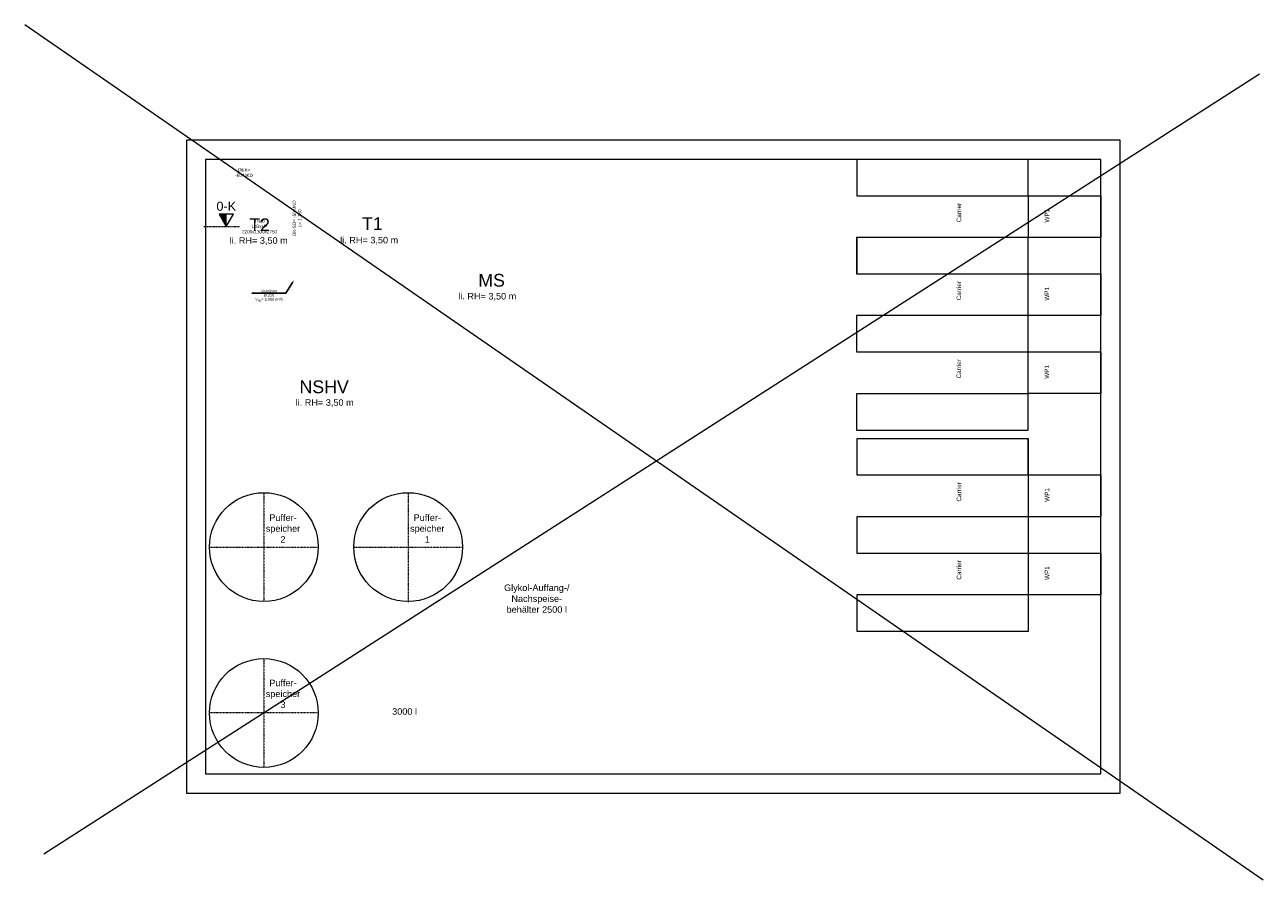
# Model space of a CAD drawing. Header units: millimetres. Extents: x -13200 to 29687, y -53917 to 38791.
# Tile 5 of 5: x -4457 to 29687, y 15212 to 38791. Entities that reach past the tile are written whole.
import ezdxf
from ezdxf import colors
from ezdxf.entities.mleader import LeaderData, LeaderLine
from ezdxf.math import Vec2, Vec3

# ---------------------------------------------------------------- set-up
doc = ezdxf.new("R2010")
doc.units = ezdxf.units.MM
doc.header["$LTSCALE"] = 0.2
doc.linetypes.add('Strichpunkt', pattern=[25.4, 12.7, -6.35, 0, -6.35])
doc.layers.get('0').update_dxf_attribs({"lineweight": 18})
for name, color, linetype, lineweight in [('TGA_A_TXT_Bemassung', 7, 'Continuous', 18), ('TGA_A_TXT_Beschriftung', 7, 'Continuous', 18), ('TGA_H_KOM_Bauteile', 7, 'Continuous', 18), ('TGA_H_TXT_Beschriftung', 7, 'Continuous', 18), ('TGA_H_TXT_Beschriftung_Schnitte', 126, 'Continuous', 18), ('TGA_L_TXT_Beschriftung', 7, 'Continuous', 18)]:
    doc.layers.add(name, color=color, linetype=linetype, lineweight=lineweight)
doc.styles.add('Arial', font='arial.ttf')
doc.styles.add('MEP-Reloaded-M-2.5', font='arial.ttf', dxfattribs={"height": 2.5})

# ---------------------------------------------------------------- blocks, each defined once
blk = doc.blocks.new('01.DIV_Pfeil Schnitt')
at = {"linetype": 'Continuous'}
blk.add_hatch(color=256, dxfattribs=at).paths.add_polyline_path([(0, 0), (0, -6.93), (4, -6.93)])
for p, q in [((0, 0), (-4, -6.93)), ((4, -6.93), (0, 0)), ((0, 0), (0, -6.93)), ((-4, -6.93), (4, -6.93))]:
    blk.add_line(p, q, dxfattribs=at)

msp = doc.modelspace()

# ---------------------------------------------------------------- linework, layer by layer
for points in [[(0, 17609.9), (25740, 17609.9), (25740, 35609.9), (0, 35609.9)], [(530, 18139.9), (25210, 18139.9), (25210, 35079.9), (530, 35079.9)], [(18480, 35079.9), (18480, 34079.9), (23210, 34079.9), (23210, 35079.9)], [(23212, 32929.9), (23212, 34079.9), (25210, 34079.9), (25210, 32929.9)], [(18478, 32927.1), (18478, 31927.1), (23208, 31927.1), (23208, 32927.1)], [(18480, 32927.1), (18480, 31927.1), (23210, 31927.1), (23210, 32927.1)], [(23210, 30777.1), (23210, 31927.1), (25208, 31927.1), (25208, 30777.1)], [(18476, 30774.4), (18476, 29774.4), (23206, 29774.4), (23206, 30774.4)], [(18478, 30774.4), (18478, 29774.4), (23208, 29774.4), (23208, 30774.4)], [(23208, 28624.4), (23208, 29774.4), (25206, 29774.4), (25206, 28624.4)], [(18476, 28621.6), (18476, 27621.6), (23206, 27621.6), (23206, 28621.6)], [(18480, 27381.6), (18480, 26381.6), (23210, 26381.6), (23210, 27381.6)], [(18482, 27381.6), (18482, 26381.6), (23212, 26381.6), (23212, 27381.6)], [(23214, 25231.6), (23214, 26381.6), (25212, 26381.6), (25212, 25231.6)], [(18482, 25228.8), (18482, 24228.8), (23212, 24228.8), (23212, 25228.8)], [(18482, 25228.8), (18482, 24228.8), (23212, 24228.8), (23212, 25228.8)], [(23214, 23078.8), (23214, 24228.8), (25212, 24228.8), (25212, 23078.8)], [(18482, 23076), (18482, 22076), (23212, 22076), (23212, 23076)]]:
    msp.add_lwpolyline(points, close=True)
at = {"layer": 'TGA_H_KOM_Bauteile', "linetype": 'Strichpunkt'}
for p, q in [((2134.5, 25893.8), (2134.5, 22893.8)), ((6112.1, 25878.5), (6112.1, 22878.5)), ((3634.5, 24378.5), (634.5, 24378.5)), ((7612.1, 24378.5), (4612.1, 24378.5)), ((2134.5, 21321.5), (2134.5, 18321.5)), ((3634.5, 19821.5), (634.5, 19821.5))]:
    msp.add_line(p, q, dxfattribs=at)
at = {"layer": 'TGA_H_KOM_Bauteile'}
for centre in [(2134.5, 24393.8), (6112.1, 24393.8), (2134.5, 19821.5)]:
    msp.add_circle(centre, 1500, dxfattribs=at)
at = {"layer": 'TGA_H_TXT_Beschriftung_Schnitte', "linetype": 'Strichpunkt'}
msp.add_line((470, 33226.4), (1474.8, 33226.4), dxfattribs=at)

# ---------------------------------------------------------------- block references
at = {"layer": 'TGA_H_TXT_Beschriftung_Schnitte', "xscale": 50, "yscale": 50, "zscale": 50, "rotation": 180}
msp.add_blockref('01.DIV_Pfeil Schnitt', (1098.8, 33226.4), dxfattribs=at)

# ---------------------------------------------------------------- texts
at = {"layer": 'TGA_A_TXT_Bemassung', "char_height": 180, "attachment_point": 5, "style": 'MEP-Reloaded-M-2.5'}
for insert in [(1993.3, 32828, 800), (5038.3, 32838.4, 800), (8294.1, 31292.3, 800), (3810.8, 28362.6, 800)]:
    msp.add_mtext('li. RH= 3,50 m ', dxfattribs=dict(at, insert=insert))
at = {"layer": 'TGA_A_TXT_Beschriftung', "attachment_point": 5, "style": 'MEP-Reloaded-M-2.5'}
for s, insert, char_height in [('T2', (2016.9, 33278.7, 800), 350), ('T1', (5125.4, 33311.1, 800), 350), ('MS', (8413.7, 31746.5, 800), 350), ('NSHV', (3796.6, 28809.2, 800), 350), ('Puffer-\\Pspeicher\\P2', (2661.9, 24906), 180), ('Puffer-\\Pspeicher\\P1', (6639.6, 24906), 180), ('Glykol-Auffang-/\\PNachspeise-\\Pbehälter 2500 l', (9658.1, 22972.2, -10), 180), ('Puffer-\\Pspeicher\\P3', (2661.9, 20349), 180), ('3000 l', (6013.7, 19862.2, -349), 180)]:
    msp.add_mtext(s, dxfattribs=dict(at, insert=insert, char_height=char_height))
at = {"layer": 'TGA_H_TXT_Beschriftung', "char_height": 125, "attachment_point": 5, "rotation": 90, "style": 'MEP-Reloaded-M-2.5'}
for s, insert in [('Carrier', (21297.7, 33615.1, -2002)), ('WP1', (23724.4, 33528.1, -2002)), ('Carrier', (21295.7, 31462.3, -2002)), ('WP1', (23722.4, 31375.3, -2002)), ('Carrier', (21293.7, 29309.5, -2002)), ('WP1', (23720.4, 29222.6, -2002)), ('Carrier', (21299.6, 25916.7, -2002)), ('WP1', (23726.4, 25829.8, -2002)), ('Carrier', (21299.6, 23764, -2002)), ('WP1', (23726.4, 23677, -2002))]:
    msp.add_mtext(s, dxfattribs=dict(at, insert=insert))
at = {"layer": 'TGA_H_TXT_Beschriftung', "insert": (2014.8, 33235.4), "char_height": 90, "attachment_point": 5, "style": 'Arial'}
msp.add_mtext('Trafo\\PLxBxH=\\P2200x1300x2750', dxfattribs=at)
at = {"layer": 'TGA_H_TXT_Beschriftung_Schnitte', "insert": (1098.8, 33787.4), "char_height": 250, "attachment_point": 5, "style": 'Arial'}
msp.add_mtext('0-K', dxfattribs=at)
at = {"layer": 'TGA_L_TXT_Beschriftung', "insert": (1587.8, 34713.4), "char_height": 90, "attachment_point": 5, "style": 'Arial'}
msp.add_mtext('OKK=\\P-50 UKD', dxfattribs=at)
at = {"layer": 'TGA_L_TXT_Beschriftung', "insert": (3047.8, 33454.4), "char_height": 90, "attachment_point": 5, "rotation": 90, "style": 'Arial'}
msp.add_mtext('OK-SD= -50 UKD\\PL= 1.750', dxfattribs=at)

# ---------------------------------------------------------------- next in the draw order: leaders
at = {"layer": 'TGA_L_TXT_Beschriftung', "lineweight": 35}
ml = msp.add_multileader_mtext('Standard', dxfattribs=at)
ml.set_content('\\A1;Ventilator\\P%%C 320\\PV{\\H0.7x;\\S^ AB;}= 5.000 m³/h', color=256, style='Arial')
ml.set_leader_properties()
ml.build(insert=Vec2(0, 0))
ml.multileader.update_dxf_attribs({"has_text_frame": 1, "text_right_attachment_type": 6, "dogleg_length": 1, "arrow_head_size": 90, "scale": 50})
ctx = ml.context
ctx.base_point, ctx.scale, ctx.char_height, ctx.arrow_head_size, ctx.landing_gap_size, ctx.plane_origin = Vec3(1862.2, 31448.3), 50, 75, 90, 40, Vec3(890.3, 35403.1)
ctx.right_attachment, ctx.text_align_type = 6, 1
notes = []
notes.append((ctx, [(1, (1, 1, 0), (2743.1, 31396.4), (-1, 0), 50, [(0, [(2969.8, 31760.4)], 0, [])])]))
ctx.mtext.insert, ctx.mtext.alignment, ctx.mtext.line_spacing_factor, ctx.mtext.flow_direction = Vec3(2277.7, 31486.4), 2, 0.9, 5
ctx.mtext.has_bg_fill, ctx.mtext.bg_color, ctx.mtext.bg_scale_factor, ctx.mtext.bg_transparency, ctx.mtext.use_window_bg_color = 1, -1027028792, 1.5, 0, 1
for ctx, leaders in notes:
    for number, flags, end, landing, length, lines in leaders:
        leader = LeaderData()
        leader.index, (leader.has_last_leader_line, leader.has_dogleg_vector, leader.attachment_direction) = number, flags
        leader.last_leader_point, leader.dogleg_vector, leader.dogleg_length = Vec3(end), Vec3(landing), length
        for number, points, colour, breaks in lines:
            line = LeaderLine()
            line.index, line.vertices, line.color, line.breaks = number, Vec3.list(points), colors.encode_raw_color(colour), breaks
            leader.lines.append(line)
        ctx.leaders.append(leader)

# ---------------------------------------------------------------- next in the draw order: linework, layer by layer
for p, q in [((29687.2, 15211.6), (-4457.2, 38791.3)), ((-3935.1, 15941.9), (29582.8, 37434.9))]:
    msp.add_line(p, q)

doc.saveas('drawing.dxf')
